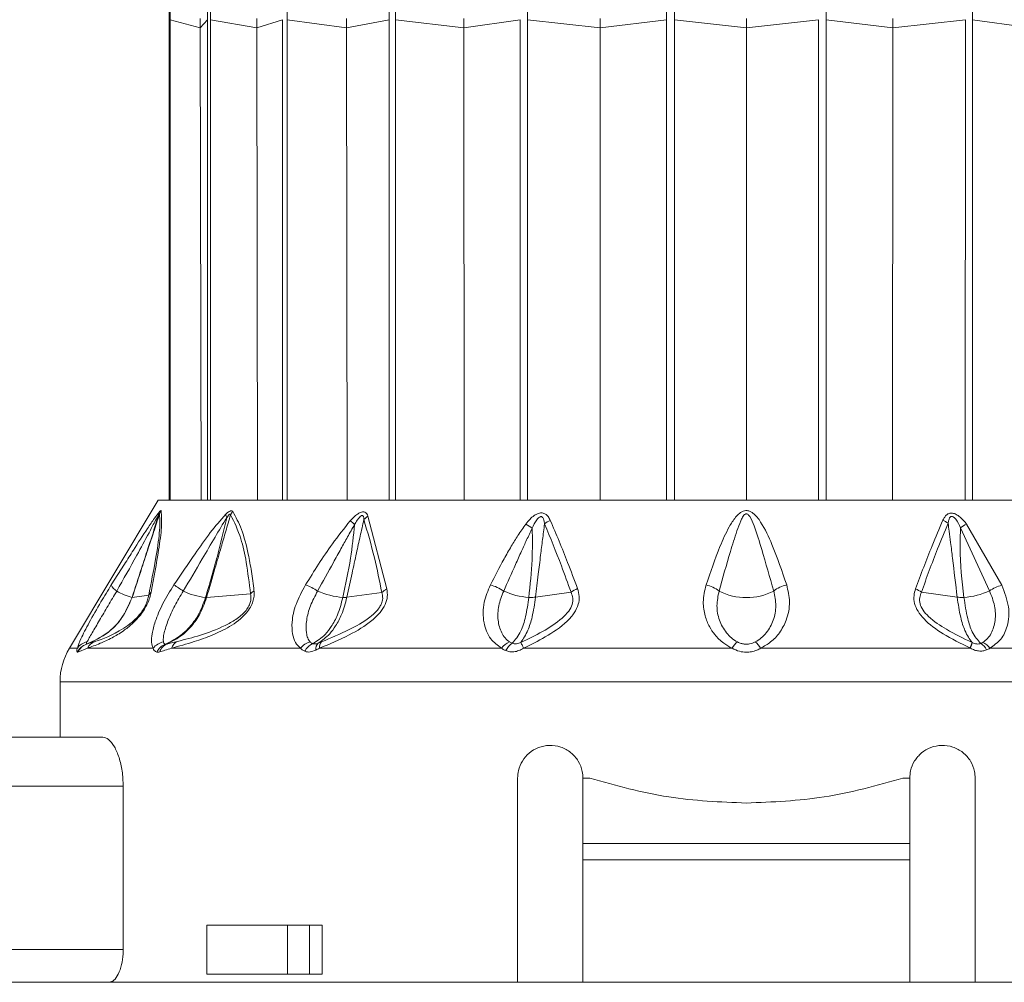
# Model space of a CAD drawing. Header units: millimetres. Extents: x -453 to 1924, y -67 to 428.
# Tile 73 of 88: x 1349 to 1380, y 158 to 188. Entities that reach past the tile are written whole.
import ezdxf

# ---------------------------------------------------------------- set-up
doc = ezdxf.new("R2010")
doc.units = ezdxf.units.MM

# ---------------------------------------------------------------- blocks, each defined once
blk = doc.blocks.new('Drawing View6')
at = {"color": 7, "linetype": 'Continuous', "lineweight": 18}
for p, q in [((-390.205, -25.142), (-390.205, -39.85)), ((-389.252, -25.387), (-390.174, -25.142)), ((-390.174, -39.85), (-390.174, -25.142)), ((-389.253, -25.101), (-389.252, -25.387)), ((-389.252, -25.387), (-389.033, -25.142)), ((-389.033, -25.142), (-389.034, -39.85)), ((-387.524, -25.387), (-388.941, -25.142)), ((-388.94, -39.85), (-388.941, -25.142)), ((-387.525, -25.101), (-387.524, -25.387)), ((-387.524, -25.387), (-386.737, -25.142)), ((-386.737, -25.142), (-386.738, -39.85)), ((-384.775, -25.387), (-386.591, -25.142)), ((-386.59, -39.85), (-386.591, -25.142)), ((-384.775, -25.101), (-384.775, -25.387)), ((-384.775, -25.387), (-383.473, -25.142)), ((-383.473, -25.142), (-383.475, -39.85)), ((-381.192, -25.387), (-383.283, -25.142)), ((-383.281, -39.85), (-383.283, -25.142)), ((-381.192, -25.101), (-381.192, -25.387)), ((-381.192, -25.387), (-379.465, -25.142)), ((-379.465, -25.142), (-379.467, -39.85)), ((-377.02, -25.387), (-379.243, -25.142)), ((-379.242, -39.85), (-379.243, -25.142)), ((-377.02, -25.101), (-377.02, -25.387)), ((-377.02, -25.387), (-374.985, -25.142)), ((-374.985, -25.142), (-374.987, -39.85)), ((-372.543, -25.387), (-374.747, -25.142)), ((-374.745, -39.85), (-374.747, -25.142)), ((-372.543, -25.101), (-372.543, -25.387)), ((-372.543, -25.387), (-370.338, -25.142)), ((-370.338, -25.142), (-370.34, -39.85)), ((-370.099, -39.85), (-370.101, -25.142)), ((-368.065, -25.387), (-370.101, -25.142)), ((-368.065, -25.101), (-368.065, -25.387)), ((-368.065, -25.387), (-365.842, -25.142)), ((-365.842, -25.142), (-365.844, -39.85)), ((-365.619, -39.85), (-365.62, -25.142)), ((-363.893, -25.387), (-365.62, -25.142)), ((-389.252, -25.387), (-389.225, -39.85)), ((-387.524, -25.387), (-387.499, -39.85)), ((-384.775, -25.387), (-384.755, -39.85)), ((-381.192, -25.387), (-381.178, -39.85)), ((-377.02, -25.387), (-377.013, -39.85)), ((-372.543, -25.387), (-372.543, -39.85)), ((-368.065, -25.387), (-368.073, -39.85)), ((-390.543, -39.85), (-393.258, -44.375)), ((-390.543, -39.85), (-354.543, -39.85)), ((-372.543, -39.85), (-374.745, -39.85)), ((-370.34, -39.85), (-372.543, -39.85)), ((-384.123, -40.336), (-383.542, -42.563)), ((-365.806, -40.578), (-364.729, -42.448)), ((-365.989, -40.689), (-365.102, -42.619)), ((-391.975, -42.439), (-391.573, -41.806)), ((-391.336, -42.824), (-390.83, -42.757)), ((-389.058, -42.823), (-387.715, -42.716)), ((-384.766, -42.818), (-383.696, -42.668)), ((-378.992, -42.814), (-377.908, -42.662)), ((-366.093, -42.814), (-367.187, -42.661)), ((-393.258, -44.375), (-393.014, -44.375)), ((-392.708, -44.375), (-393.002, -44.497)), ((-392.708, -44.375), (-390.697, -44.375)), ((-390.135, -44.375), (-386.189, -44.375)), ((-385.601, -44.375), (-380.036, -44.375)), ((-372.106, -44.375), (-365.689, -44.375)), ((-365.091, -44.375), (-359.484, -44.375)), ((-393.543, -45.404), (-393.543, -47.1)), ((-351.543, -45.404), (-393.543, -45.404)), ((-392.233, -47.1), (-395.743, -47.1)), ((-379.543, -54.6), (-379.543, -48.35)), ((-377.543, -50.35), (-377.543, -48.35)), ((-377.543, -48.35), (-377.334, -48.35)), ((-367.751, -48.35), (-367.543, -48.35)), ((-367.543, -48.35), (-367.543, -50.35)), ((-365.543, -48.35), (-365.543, -54.6)), ((-391.61, -48.6), (-395.743, -48.6)), ((-391.61, -48.6), (-391.61, -53.6)), ((-367.543, -50.35), (-377.543, -50.35)), ((-377.543, -50.85), (-377.543, -50.35)), ((-367.543, -50.85), (-367.543, -50.35)), ((-367.543, -50.85), (-377.543, -50.85)), ((-377.543, -50.85), (-377.543, -54.6)), ((-367.543, -54.6), (-367.543, -50.85)), ((-389.054, -52.85), (-389.054, -54.35)), ((-386.584, -52.85), (-389.054, -52.85)), ((-386.584, -54.35), (-386.584, -52.85)), ((-386.584, -52.85), (-385.912, -52.85)), ((-385.912, -54.35), (-385.912, -52.85)), ((-385.518, -52.85), (-385.912, -52.85)), ((-385.518, -52.85), (-385.518, -54.35)), ((-395.743, -53.6), (-391.61, -53.6)), ((-386.584, -54.35), (-389.054, -54.35)), ((-385.912, -54.35), (-386.584, -54.35)), ((-385.518, -54.35), (-385.912, -54.35)), ((-395.743, -54.6), (-392.04, -54.6)), ((-392.04, -54.6), (-379.543, -54.6)), ((-377.543, -54.6), (-379.543, -54.6)), ((-377.543, -54.6), (-367.543, -54.6)), ((-365.543, -54.6), (-367.543, -54.6)), ((-365.543, -54.6), (-353.045, -54.6))]:
    blk.add_line(p, q, dxfattribs=at)
at = {"color": 7, "linetype": 'Continuous', "lineweight": 18, "flags": 128}
blk.add_lwpolyline([(-379.358, -44.375), (-378.585, -44.375), (-377.802, -44.375), (-377.011, -44.375), (-376.214, -44.375), (-375.411, -44.375), (-374.603, -44.375), (-373.792, -44.375), (-372.979, -44.375)], dxfattribs=at)
at = {"color": 7, "linetype": 'Continuous', "lineweight": 18}
for centre, radius, start, end in [((-390.213, -40.342), 0.324, 155.8429, 174.655), ((-390.038, -40.435), 0.49, 147.2626, 160.2891), ((-388.092, -40.227), 0.386, 187.5089, 203.9881), ((-387.853, -40.525), 0.526, 140.7173, 153.7493), ((-383.817, -40.817), 0.57, 122.4971, 138.7551), ((-395.558, -53.174), 16.732, 48.7638, 49.3774), ((-379.999, -41.957), 1.547, 54.1818, 62.9072), ((-378.212, -41.181), 0.791, 114.7837, 129.6376), ((-366.826, -41.102), 0.712, 50.314, 65.1501), ((-365.183, -41.812), 1.383, 116.761, 125.6661), ((-391.598, -42.27), 0.414, 204.0865, 239.4434), ((-405.111, -65.668), 27.68, 56.3517, 57.0582), ((-386.673, -44.16), 1.837, 56.6046, 69.537), ((-380.702, -43.687), 1.29, 55.3117, 75.3484), ((-373.955, -43.335), 0.913, 50.851, 78.7073), ((-371.13, -43.335), 0.913, 101.2927, 129.149), ((-364.44, -43.567), 1.156, 104.4895, 124.9247), ((-390.834, -40.98), 1.913, 239.4043, 254.6198), ((-390.554, -42.885), 0.304, 131.4359, 155.0717), ((-388.858, -40.738), 2.099, 244.1185, 263.6115), ((-387.359, -42.986), 0.446, 123.9682, 142.8148), ((-384.695, -40.429), 2.401, 246.2439, 265.3332), ((-383.3, -43.082), 0.573, 115.027, 133.6959), ((-379.059, -40.639), 2.185, 245.4117, 266.2911), ((-377.422, -43.316), 0.815, 110.5166, 126.6125), ((-372.543, -41.009), 1.82, 242.6733, 297.3267), ((-367.625, -43.249), 0.733, 53.3703, 69.4581), ((-366.025, -40.646), 2.178, 273.6863, 295.0719), ((-391.34, -42.789), 0.0356, 267.4158, 276.3201), ((-392.571, -44.725), 0.5, 109.1019, 153.0969), ((-392.63, -44.646), 0.47, 100.9672, 144.8077), ((-392.567, -44.706), 0.482, 109.3625, 154.2596), ((-392.301, -44.597), 0.464, 111.8132, 151.3198), ((-390.268, -44.728), 0.556, 101.6448, 140.4638), ((-390.141, -44.705), 0.489, 111.492, 154.5199), ((-390.115, -44.612), 0.399, 113.9413, 162.016), ((-389.784, -44.502), 0.374, 116.4592, 160.1268), ((-385.746, -44.741), 0.575, 104.4162, 140.4213), ((-385.602, -44.698), 0.506, 114.2513, 153.2837), ((-385.471, -44.399), 0.248, 134.0214, 187.8098), ((-385.369, -44.341), 0.235, 136.7077, 188.1385), ((-379.595, -44.691), 0.543, 110.8768, 144.3208), ((-379.43, -44.667), 0.521, 122.0688, 155.3334), ((-372.467, -44.651), 0.582, 126.5982, 151.6208), ((-372.618, -44.651), 0.582, 28.3791, 53.4018), ((-367.096, -43.708), 1.539, 334.6618, 341.3124), ((-366.738, -43.907), 1.149, 335.9647, 344.8865), ((-365.609, -44.625), 0.461, 25.3523, 58.9903), ((-365.487, -44.642), 0.478, 33.9668, 67.8038), ((-391.543, -45.404), 2, 149.0362, 180)]:
    blk.add_arc(centre, radius, start, end, dxfattribs=at)
for points, knots in [([(-390.207, -24.851), (-390.207, -24.905), (-390.205, -25.002), (-390.205, -25.099), (-390.205, -25.142)], [0, 0, 0, 0, 0.560037, 1, 1, 1, 1]), ([(-390.174, -25.142), (-390.174, -25.087), (-390.174, -24.99), (-390.175, -24.893), (-390.176, -24.851)], [0, 0, 0, 0, 0.559963, 1, 1, 1, 1]), ([(-389.035, -24.851), (-389.034, -24.905), (-389.033, -25.002), (-389.033, -25.099), (-389.033, -25.142)], [0, 0, 0, 0, 0.560037, 1, 1, 1, 1]), ([(-388.941, -25.142), (-388.941, -25.087), (-388.941, -24.99), (-388.942, -24.893), (-388.943, -24.851)], [0, 0, 0, 0, 0.559963, 1, 1, 1, 1]), ([(-386.591, -25.142), (-386.591, -25.087), (-386.591, -24.99), (-386.592, -24.893), (-386.592, -24.851)], [0, 0, 0, 0, 0.559963, 1, 1, 1, 1]), ([(-383.475, -24.851), (-383.474, -24.905), (-383.473, -25.002), (-383.473, -25.099), (-383.473, -25.142)], [0, 0, 0, 0, 0.560037, 1, 1, 1, 1]), ([(-383.283, -25.142), (-383.283, -25.087), (-383.283, -24.99), (-383.284, -24.893), (-383.284, -24.851)], [0, 0, 0, 0, 0.559963, 1, 1, 1, 1]), ([(-379.243, -25.142), (-379.243, -25.087), (-379.243, -24.99), (-379.244, -24.893), (-379.244, -24.851)], [0, 0, 0, 0, 0.559963, 1, 1, 1, 1]), ([(-374.985, -24.851), (-374.985, -24.905), (-374.985, -25.002), (-374.985, -25.099), (-374.985, -25.142)], [0, 0, 0, 0, 0.560037, 1, 1, 1, 1]), ([(-374.747, -25.142), (-374.747, -25.087), (-374.747, -24.99), (-374.747, -24.893), (-374.747, -24.851)], [0, 0, 0, 0, 0.559963, 1, 1, 1, 1]), ([(-370.101, -25.142), (-370.1, -25.087), (-370.1, -24.99), (-370.1, -24.893), (-370.1, -24.851)], [0, 0, 0, 0, 0.559963, 1, 1, 1, 1]), ([(-365.62, -25.142), (-365.62, -25.087), (-365.62, -24.99), (-365.62, -24.893), (-365.619, -24.851)], [0, 0, 0, 0, 0.559963, 1, 1, 1, 1]), ([(-391.808, -42.627), (-391.602, -42.262), (-391.267, -41.667), (-390.884, -40.963), (-390.666, -40.548), (-390.572, -40.378), (-390.535, -40.312)], [0, 0, 0, 0, 0.4707383, 0.7668788, 0.9086034, 1, 1, 1, 1]), ([(-391.573, -41.806), (-391.482, -41.662), (-391.247, -41.29), (-390.94, -40.821), (-390.669, -40.416), (-390.556, -40.271), (-390.508, -40.21)], [0, 0, 0, 0, 0.253563, 0.655047, 0.855267, 1, 1, 1, 1]), ([(-390.535, -40.312), (-390.585, -40.481), (-390.686, -40.82), (-390.865, -41.362), (-391.082, -42.03), (-391.245, -42.529), (-391.341, -42.824)], [0, 0, 0, 0, 0.201655, 0.404918, 0.64705, 1, 1, 1, 1]), ([(-390.499, -40.27), (-390.559, -40.453), (-390.671, -40.792), (-390.85, -41.339), (-391.068, -42.007), (-391.236, -42.519), (-391.336, -42.824)], [0, 0, 0, 0, 0.215335, 0.398234, 0.642077, 1, 1, 1, 1]), ([(-390.499, -40.27), (-390.491, -40.44), (-390.477, -40.762), (-390.617, -41.675), (-390.755, -42.379), (-390.83, -42.757)], [0, 0, 0, 0, 0.342559, 0.646235, 1, 1, 1, 1]), ([(-390.45, -40.17), (-390.439, -40.318), (-390.418, -40.599), (-390.533, -41.473), (-390.672, -42.215), (-390.755, -42.657)], [0, 0, 0, 0, 0.308412, 0.587789, 1, 1, 1, 1]), ([(-390.535, -40.312), (-390.53, -40.303), (-390.52, -40.286), (-390.509, -40.271), (-390.503, -40.264), (-390.499, -40.264), (-390.499, -40.268), (-390.499, -40.27)], [0, 0, 0, 0, 0.312066, 0.577689, 0.709478, 0.846396, 1, 1, 1, 1]), ([(-390.508, -40.21), (-390.493, -40.193), (-390.471, -40.17), (-390.454, -40.163), (-390.452, -40.168), (-390.45, -40.17)], [0, 0, 0, 0, 0.527893, 0.749645, 1, 1, 1, 1]), ([(-390.06, -42.439), (-389.844, -42.121), (-389.48, -41.583), (-388.963, -40.84), (-388.634, -40.461), (-388.475, -40.278)], [0, 0, 0, 0, 0.427707, 0.722359, 1, 1, 1, 1]), ([(-388.325, -40.292), (-388.375, -40.461), (-388.471, -40.789), (-388.63, -41.338), (-388.825, -42.014), (-388.974, -42.529), (-389.058, -42.823)], [0, 0, 0, 0, 0.199401, 0.389589, 0.65075, 1, 1, 1, 1]), ([(-388.475, -40.278), (-388.449, -40.254), (-388.403, -40.212), (-388.346, -40.179), (-388.308, -40.168), (-388.28, -40.171), (-388.267, -40.184), (-388.26, -40.192)], [0, 0, 0, 0, 0.303841, 0.543349, 0.671179, 0.821746, 1, 1, 1, 1]), ([(-388.445, -40.384), (-388.43, -40.363), (-388.406, -40.327), (-388.375, -40.29), (-388.355, -40.274), (-388.343, -40.27), (-388.334, -40.272), (-388.328, -40.279), (-388.326, -40.288), (-388.325, -40.292)], [0, 0, 0, 0, 0.336697, 0.565233, 0.658713, 0.752306, 0.821694, 0.902667, 1, 1, 1, 1]), ([(-388.325, -40.292), (-388.212, -40.523), (-388.01, -40.935), (-387.827, -41.787), (-387.755, -42.388), (-387.715, -42.716)], [0, 0, 0, 0, 0.364986, 0.653176, 1, 1, 1, 1]), ([(-388.26, -40.192), (-388.166, -40.365), (-387.967, -40.729), (-387.801, -41.389), (-387.682, -42.03), (-387.634, -42.416), (-387.609, -42.615)], [0, 0, 0, 0, 0.283427, 0.598157, 0.79281, 1, 1, 1, 1]), ([(-384.665, -40.475), (-384.627, -40.434), (-384.558, -40.361), (-384.454, -40.276), (-384.365, -40.224), (-384.284, -40.2), (-384.21, -40.21), (-384.154, -40.26), (-384.133, -40.31), (-384.123, -40.336)], [0, 0, 0, 0, 0.202674, 0.363901, 0.493169, 0.594446, 0.716905, 0.852714, 1, 1, 1, 1]), ([(-384.529, -40.592), (-384.504, -40.547), (-384.46, -40.47), (-384.393, -40.378), (-384.341, -40.326), (-384.306, -40.312), (-384.287, -40.313), (-384.272, -40.322), (-384.259, -40.343), (-384.248, -40.383), (-384.246, -40.418), (-384.245, -40.441)], [0, 0, 0, 0, 0.274116, 0.463193, 0.592982, 0.653123, 0.685145, 0.720858, 0.783468, 0.856593, 1, 1, 1, 1]), ([(-379.295, -40.58), (-379.253, -40.527), (-379.177, -40.433), (-379.045, -40.318), (-378.915, -40.245), (-378.786, -40.228), (-378.681, -40.268), (-378.599, -40.351), (-378.563, -40.423), (-378.544, -40.463)], [0, 0, 0, 0, 0.1952, 0.351587, 0.494569, 0.605688, 0.718068, 0.846595, 1, 1, 1, 1]), ([(-379.094, -40.703), (-379.054, -40.614), (-379.003, -40.502), (-378.909, -40.389), (-378.861, -40.354), (-378.826, -40.348), (-378.805, -40.352), (-378.787, -40.363), (-378.759, -40.394), (-378.733, -40.466), (-378.723, -40.533), (-378.717, -40.572)], [0, 0, 0, 0, 0.388853, 0.491139, 0.578102, 0.60706, 0.635628, 0.665912, 0.700316, 0.824763, 1, 1, 1, 1]), ([(-371.309, -42.439), (-371.451, -42.023), (-371.675, -41.368), (-372.014, -40.631), (-372.261, -40.289), (-372.421, -40.186), (-372.512, -40.159), (-372.635, -40.167), (-372.762, -40.244), (-372.919, -40.413), (-373.129, -40.752), (-373.436, -41.443), (-373.642, -42.046), (-373.776, -42.439)], [0, 0, 0, 0, 0.25126, 0.396042, 0.462455, 0.47993, 0.495701, 0.509284, 0.540179, 0.56984, 0.63555, 0.761953, 1, 1, 1, 1]), ([(-371.707, -42.627), (-371.826, -42.202), (-372.011, -41.538), (-372.252, -40.775), (-372.387, -40.418), (-372.469, -40.303), (-372.499, -40.276), (-372.523, -40.265), (-372.545, -40.261), (-372.583, -40.27), (-372.623, -40.31), (-372.67, -40.382), (-372.747, -40.542), (-372.873, -40.893), (-373.093, -41.613), (-373.265, -42.224), (-373.378, -42.627)], [0, 0, 0, 0, 0.2643505, 0.412633, 0.4746961, 0.4850701, 0.4933102, 0.4966759, 0.4996534, 0.5050934, 0.5165262, 0.5306861, 0.5543543, 0.6190612, 0.7494353, 1, 1, 1, 1]), ([(-366.527, -40.456), (-366.511, -40.423), (-366.481, -40.364), (-366.419, -40.291), (-366.339, -40.244), (-366.232, -40.236), (-366.112, -40.28), (-365.957, -40.391), (-365.867, -40.503), (-365.806, -40.578)], [0, 0, 0, 0, 0.130793, 0.239578, 0.342332, 0.447729, 0.567765, 0.709784, 1, 1, 1, 1]), ([(-366.371, -40.554), (-366.366, -40.521), (-366.356, -40.465), (-366.334, -40.402), (-366.311, -40.367), (-366.29, -40.349), (-366.263, -40.341), (-366.232, -40.347), (-366.185, -40.373), (-366.085, -40.482), (-366.031, -40.599), (-365.989, -40.689)], [0, 0, 0, 0, 0.1486655, 0.2587069, 0.3033944, 0.343965, 0.3814215, 0.4237767, 0.4707121, 0.5930499, 1, 1, 1, 1]), ([(-389.774, -42.627), (-389.58, -42.3), (-389.252, -41.751), (-388.818, -40.997), (-388.564, -40.58), (-388.445, -40.384)], [0, 0, 0, 0, 0.437384, 0.734604, 1, 1, 1, 1]), ([(-388.445, -40.384), (-388.521, -40.714), (-388.709, -41.528), (-388.949, -42.341), (-389.092, -42.824)], [0, 0, 0, 0, 0.4048735, 1, 1, 1, 1]), ([(-386.031, -42.439), (-385.768, -42.015), (-385.349, -41.341), (-384.85, -40.709), (-384.665, -40.475)], [0, 0, 0, 0, 0.629625, 1, 1, 1, 1]), ([(-385.662, -42.627), (-385.502, -42.336), (-385.264, -41.905), (-384.959, -41.353), (-384.745, -40.964), (-384.603, -40.718), (-384.529, -40.592)], [0, 0, 0, 0, 0.4296326, 0.6364131, 0.8132291, 1, 1, 1, 1]), ([(-384.529, -40.592), (-384.566, -40.936), (-384.646, -41.681), (-384.805, -42.422), (-384.89, -42.822)], [0, 0, 0, 0, 0.460533, 1, 1, 1, 1]), ([(-384.245, -40.441), (-384.284, -40.611), (-384.362, -40.951), (-384.481, -41.498), (-384.616, -42.121), (-384.713, -42.573), (-384.766, -42.818)], [0, 0, 0, 0, 0.213459, 0.429379, 0.690191, 1, 1, 1, 1]), ([(-384.245, -40.441), (-384.133, -40.827), (-383.925, -41.543), (-383.768, -42.313), (-383.696, -42.668)], [0, 0, 0, 0, 0.53826, 1, 1, 1, 1]), ([(-380.376, -42.439), (-380.239, -42.173), (-380.033, -41.776), (-379.748, -41.272), (-379.534, -40.915), (-379.376, -40.694), (-379.295, -40.58)], [0, 0, 0, 0, 0.420929, 0.628617, 0.808166, 1, 1, 1, 1]), ([(-378.717, -40.572), (-378.739, -40.733), (-378.782, -41.052), (-378.844, -41.566), (-378.915, -42.153), (-378.965, -42.581), (-378.992, -42.814)], [0, 0, 0, 0, 0.21465, 0.427263, 0.688154, 1, 1, 1, 1]), ([(-378.717, -40.572), (-378.542, -40.997), (-378.259, -41.684), (-378.005, -42.393), (-377.908, -42.662)], [0, 0, 0, 0, 0.619883, 1, 1, 1, 1]), ([(-378.544, -40.463), (-378.362, -40.888), (-378.07, -41.574), (-377.808, -42.284), (-377.708, -42.553)], [0, 0, 0, 0, 0.620107, 1, 1, 1, 1]), ([(-367.368, -42.562), (-367.202, -42.118), (-366.936, -41.404), (-366.639, -40.716), (-366.527, -40.456)], [0, 0, 0, 0, 0.622343, 1, 1, 1, 1]), ([(-367.187, -42.661), (-367.027, -42.217), (-366.769, -41.503), (-366.48, -40.814), (-366.371, -40.554)], [0, 0, 0, 0, 0.622558, 1, 1, 1, 1]), ([(-366.093, -42.814), (-366.14, -42.417), (-366.205, -41.859), (-366.287, -41.186), (-366.332, -40.83), (-366.36, -40.635), (-366.371, -40.554)], [0, 0, 0, 0, 0.5265308, 0.7416797, 0.8929338, 1, 1, 1, 1]), ([(-379.968, -42.627), (-379.848, -42.354), (-379.668, -41.949), (-379.433, -41.427), (-379.266, -41.057), (-379.152, -40.823), (-379.094, -40.703)], [0, 0, 0, 0, 0.425602, 0.634107, 0.812726, 1, 1, 1, 1]), ([(-379.094, -40.703), (-379.091, -41.026), (-379.083, -41.735), (-379.159, -42.438), (-379.2, -42.82)], [0, 0, 0, 0, 0.455709, 1, 1, 1, 1]), ([(-365.885, -42.82), (-365.943, -42.314), (-366.025, -41.607), (-365.997, -40.892), (-365.989, -40.689)], [0, 0, 0, 0, 0.715322, 1, 1, 1, 1]), ([(-393.014, -44.375), (-392.983, -44.285), (-392.913, -44.085), (-392.65, -43.579), (-392.321, -42.999), (-392.082, -42.613), (-391.975, -42.439)], [0, 0, 0, 0, 0.2100777, 0.4720648, 0.7629125, 1, 1, 1, 1]), ([(-390.697, -44.375), (-390.716, -44.32), (-390.758, -44.202), (-390.733, -43.921), (-390.628, -43.525), (-390.411, -43.007), (-390.178, -42.63), (-390.06, -42.439)], [0, 0, 0, 0, 0.137707, 0.297654, 0.485766, 0.740451, 1, 1, 1, 1]), ([(-386.189, -44.375), (-386.243, -44.321), (-386.358, -44.204), (-386.443, -43.928), (-386.457, -43.539), (-386.347, -43.02), (-386.139, -42.638), (-386.031, -42.439)], [0, 0, 0, 0, 0.136663, 0.294577, 0.479617, 0.72985, 1, 1, 1, 1]), ([(-380.036, -44.375), (-380.155, -44.286), (-380.423, -44.087), (-380.606, -43.583), (-380.611, -43.003), (-380.449, -42.614), (-380.376, -42.439)], [0, 0, 0, 0, 0.209172, 0.469256, 0.760695, 1, 1, 1, 1]), ([(-373.776, -42.439), (-373.816, -42.613), (-373.89, -42.93), (-373.823, -43.366), (-373.691, -43.701), (-373.502, -43.984), (-373.274, -44.217), (-373.068, -44.327), (-372.979, -44.375)], [0, 0, 0, 0, 0.237372, 0.431825, 0.589432, 0.718601, 0.877817, 1, 1, 1, 1]), ([(-372.106, -44.375), (-372, -44.316), (-371.774, -44.191), (-371.505, -43.893), (-371.285, -43.482), (-371.186, -42.972), (-371.269, -42.611), (-371.309, -42.439)], [0, 0, 0, 0, 0.147122, 0.312406, 0.50794, 0.764712, 1, 1, 1, 1]), ([(-364.729, -42.448), (-364.643, -42.669), (-364.476, -43.095), (-364.528, -43.669), (-364.723, -44.118), (-364.971, -44.291), (-365.091, -44.375)], [0, 0, 0, 0, 0.299106, 0.577097, 0.795469, 1, 1, 1, 1]), ([(-392.719, -44.184), (-392.698, -44.146), (-392.654, -44.067), (-392.527, -43.849), (-392.337, -43.521), (-392.076, -43.077), (-391.897, -42.777), (-391.808, -42.627)], [0, 0, 0, 0, 0.117161, 0.239899, 0.491313, 0.74564, 1, 1, 1, 1]), ([(-390.755, -42.657), (-390.768, -42.714), (-390.793, -42.821), (-390.863, -43.004), (-390.961, -43.189), (-391.123, -43.421), (-391.353, -43.657), (-391.652, -43.886), (-391.988, -44.081), (-392.371, -44.254), (-392.586, -44.331), (-392.708, -44.375)], [0, 0, 0, 0, 0.053488, 0.101165, 0.145724, 0.192526, 0.283011, 0.383772, 0.541991, 0.738283, 1, 1, 1, 1]), ([(-390.83, -42.757), (-390.839, -42.802), (-390.856, -42.886), (-390.911, -43.033), (-390.99, -43.184), (-391.095, -43.333), (-391.216, -43.468), (-391.392, -43.628), (-391.928, -43.996), (-392.226, -44.089), (-392.474, -44.166)], [0, 0, 0, 0, 0.051327, 0.09442, 0.134349, 0.174419, 0.220939, 0.27713, 0.398157, 1, 1, 1, 1]), ([(-390.38, -44.184), (-390.383, -44.146), (-390.389, -44.067), (-390.348, -43.849), (-390.243, -43.521), (-390.043, -43.077), (-389.864, -42.777), (-389.774, -42.627)], [0, 0, 0, 0, 0.117122, 0.23984, 0.491204, 0.745529, 1, 1, 1, 1]), ([(-387.609, -42.615), (-387.606, -42.669), (-387.599, -42.771), (-387.634, -42.945), (-387.711, -43.124), (-387.93, -43.434), (-388.37, -43.745), (-388.908, -43.993), (-389.514, -44.207), (-389.907, -44.313), (-390.135, -44.375)], [0, 0, 0, 0, 0.054232, 0.103303, 0.150337, 0.200897, 0.369635, 0.542742, 0.734318, 1, 1, 1, 1]), ([(-387.715, -42.716), (-387.709, -42.758), (-387.697, -42.836), (-387.717, -42.974), (-387.777, -43.119), (-387.881, -43.26), (-388.015, -43.388), (-388.223, -43.54), (-388.934, -43.917), (-389.488, -44.053), (-389.95, -44.167)], [0, 0, 0, 0, 0.051613, 0.09536, 0.137319, 0.180165, 0.228028, 0.285272, 0.402314, 1, 1, 1, 1]), ([(-385.889, -44.184), (-385.916, -44.146), (-385.972, -44.067), (-386.021, -43.849), (-386.014, -43.521), (-385.899, -43.077), (-385.741, -42.777), (-385.662, -42.627)], [0, 0, 0, 0, 0.117118, 0.239833, 0.491188, 0.745502, 1, 1, 1, 1]), ([(-383.542, -42.563), (-383.532, -42.64), (-383.513, -42.788), (-383.585, -43.044), (-383.751, -43.301), (-384.116, -43.646), (-384.761, -44.022), (-385.299, -44.248), (-385.601, -44.375)], [0, 0, 0, 0, 0.0941997, 0.1824988, 0.2787751, 0.3896574, 0.6579794, 1, 1, 1, 1]), ([(-383.696, -42.668), (-383.682, -42.727), (-383.662, -42.812), (-383.683, -42.941), (-383.717, -43.037), (-383.773, -43.136), (-383.884, -43.277), (-384.185, -43.538), (-384.767, -43.858), (-385.259, -44.063), (-385.54, -44.18)], [0, 0, 0, 0, 0.088148, 0.127362, 0.165638, 0.20809, 0.253003, 0.357761, 0.633199, 1, 1, 1, 1]), ([(-379.789, -44.184), (-379.837, -44.146), (-379.935, -44.067), (-380.069, -43.849), (-380.16, -43.521), (-380.144, -43.077), (-380.027, -42.777), (-379.968, -42.627)], [0, 0, 0, 0, 0.117159, 0.239896, 0.491308, 0.745636, 1, 1, 1, 1]), ([(-377.908, -42.662), (-377.884, -42.723), (-377.839, -42.838), (-377.861, -43.045), (-377.977, -43.259), (-378.451, -43.731), (-378.993, -43.985), (-379.442, -44.196)], [0, 0, 0, 0, 0.097572, 0.186101, 0.286324, 0.407959, 1, 1, 1, 1]), ([(-377.708, -42.553), (-377.686, -42.631), (-377.642, -42.785), (-377.675, -43.043), (-377.803, -43.307), (-378.126, -43.671), (-378.668, -44.032), (-379.138, -44.265), (-379.358, -44.375)], [0, 0, 0, 0, 0.103652, 0.20385, 0.314185, 0.440661, 0.737374, 1, 1, 1, 1]), ([(-373.378, -42.627), (-373.409, -42.777), (-373.472, -43.077), (-373.387, -43.521), (-373.208, -43.849), (-373.006, -44.067), (-372.877, -44.146), (-372.814, -44.184)], [0, 0, 0, 0, 0.254556, 0.508885, 0.760231, 0.882933, 1, 1, 1, 1]), ([(-372.271, -44.184), (-372.208, -44.146), (-372.079, -44.067), (-371.877, -43.849), (-371.698, -43.521), (-371.613, -43.077), (-371.676, -42.777), (-371.707, -42.627)], [0, 0, 0, 0, 0.11715, 0.23987, 0.49125, 0.745581, 1, 1, 1, 1]), ([(-365.705, -44.367), (-365.983, -44.23), (-366.483, -43.983), (-367.026, -43.593), (-367.299, -43.258), (-367.408, -43.01), (-367.428, -42.771), (-367.387, -42.629), (-367.368, -42.562)], [0, 0, 0, 0, 0.331074, 0.596688, 0.707802, 0.810057, 0.910795, 1, 1, 1, 1]), ([(-365.638, -44.202), (-365.902, -44.074), (-366.368, -43.848), (-366.882, -43.507), (-367.141, -43.221), (-367.239, -43.019), (-367.251, -42.825), (-367.209, -42.715), (-367.187, -42.661)], [0, 0, 0, 0, 0.354402, 0.625668, 0.731992, 0.825042, 0.913282, 1, 1, 1, 1]), ([(-365.102, -42.619), (-365.043, -42.773), (-364.924, -43.079), (-364.911, -43.531), (-365.01, -43.864), (-365.152, -44.084), (-365.256, -44.161), (-365.307, -44.199)], [0, 0, 0, 0, 0.254398, 0.508629, 0.760015, 0.882824, 1, 1, 1, 1]), ([(-391.341, -42.824), (-391.442, -43.054), (-391.623, -43.467), (-392.117, -43.968), (-392.516, -44.151), (-392.735, -44.252)], [0, 0, 0, 0, 0.361519, 0.649049, 1, 1, 1, 1]), ([(-391.336, -42.824), (-391.433, -43.048), (-391.609, -43.452), (-392.096, -43.958), (-392.5, -44.146), (-392.727, -44.251)], [0, 0, 0, 0, 0.351286, 0.635427, 1, 1, 1, 1]), ([(-389.092, -42.824), (-389.16, -43.013), (-389.281, -43.348), (-389.559, -43.719), (-389.885, -44.036), (-390.153, -44.168), (-390.32, -44.25)], [0, 0, 0, 0, 0.294643, 0.521096, 0.701932, 1, 1, 1, 1]), ([(-389.058, -42.823), (-389.127, -43.012), (-389.248, -43.346), (-389.525, -43.717), (-389.848, -44.033), (-390.112, -44.165), (-390.277, -44.247)], [0, 0, 0, 0, 0.294538, 0.521008, 0.701872, 1, 1, 1, 1]), ([(-389.092, -42.824), (-389.085, -42.824), (-389.073, -42.824), (-389.063, -42.824), (-389.058, -42.823)], [0, 0, 0, 0, 0.559976, 1, 1, 1, 1]), ([(-384.89, -42.822), (-384.939, -43.005), (-385.025, -43.331), (-385.225, -43.698), (-385.467, -44.02), (-385.677, -44.153), (-385.81, -44.237)], [0, 0, 0, 0, 0.287161, 0.511571, 0.692984, 1, 1, 1, 1]), ([(-384.766, -42.818), (-384.814, -42.998), (-384.9, -43.318), (-385.094, -43.68), (-385.328, -43.999), (-385.522, -44.135), (-385.643, -44.221)], [0, 0, 0, 0, 0.28629, 0.510661, 0.69222, 1, 1, 1, 1]), ([(-384.89, -42.822), (-384.864, -42.823), (-384.818, -42.824), (-384.782, -42.82), (-384.766, -42.818)], [0, 0, 0, 0, 0.559847, 1, 1, 1, 1]), ([(-379.2, -42.82), (-379.229, -43.022), (-379.284, -43.409), (-379.447, -43.922), (-379.613, -44.116), (-379.706, -44.225)], [0, 0, 0, 0, 0.321949, 0.6179, 1, 1, 1, 1]), ([(-378.992, -42.814), (-379.023, -43.022), (-379.08, -43.401), (-379.237, -43.894), (-379.367, -44.086), (-379.442, -44.196)], [0, 0, 0, 0, 0.342164, 0.623264, 1, 1, 1, 1]), ([(-379.2, -42.82), (-379.158, -42.821), (-379.083, -42.823), (-379.02, -42.816), (-378.992, -42.814)], [0, 0, 0, 0, 0.559728, 1, 1, 1, 1]), ([(-365.638, -44.202), (-365.713, -44.094), (-365.844, -43.905), (-366.004, -43.41), (-366.062, -43.025), (-366.093, -42.814)], [0, 0, 0, 0, 0.372806, 0.654894, 1, 1, 1, 1]), ([(-365.885, -42.82), (-365.927, -42.821), (-366.002, -42.823), (-366.066, -42.816), (-366.093, -42.814)], [0, 0, 0, 0, 0.559727, 1, 1, 1, 1]), ([(-365.372, -44.23), (-365.464, -44.126), (-365.625, -43.945), (-365.793, -43.442), (-365.852, -43.045), (-365.885, -42.82)], [0, 0, 0, 0, 0.369902, 0.642337, 1, 1, 1, 1]), ([(-392.735, -44.252), (-392.738, -44.246), (-392.744, -44.235), (-392.727, -44.2), (-392.719, -44.184)], [0, 0, 0, 0, 0.543645, 1, 1, 1, 1]), ([(-392.727, -44.251), (-392.729, -44.252), (-392.732, -44.252), (-392.734, -44.252), (-392.735, -44.252)], [0, 0, 0, 0, 0.560002, 1, 1, 1, 1]), ([(-392.474, -44.166), (-392.524, -44.184), (-392.617, -44.215), (-392.693, -44.24), (-392.727, -44.251)], [0, 0, 0, 0, 0.5430458, 1, 1, 1, 1]), ([(-390.32, -44.25), (-390.337, -44.242), (-390.366, -44.23), (-390.376, -44.198), (-390.38, -44.184)], [0, 0, 0, 0, 0.5711685, 1, 1, 1, 1]), ([(-390.277, -44.247), (-390.286, -44.249), (-390.302, -44.253), (-390.315, -44.251), (-390.32, -44.25)], [0, 0, 0, 0, 0.560007, 1, 1, 1, 1]), ([(-389.95, -44.167), (-390.012, -44.183), (-390.123, -44.211), (-390.229, -44.236), (-390.277, -44.247)], [0, 0, 0, 0, 0.554562, 1, 1, 1, 1]), ([(-385.81, -44.237), (-385.827, -44.229), (-385.858, -44.215), (-385.88, -44.193), (-385.889, -44.184)], [0, 0, 0, 0, 0.574767, 1, 1, 1, 1]), ([(-385.643, -44.221), (-385.678, -44.233), (-385.742, -44.254), (-385.788, -44.243), (-385.81, -44.237)], [0, 0, 0, 0, 0.5416872, 1, 1, 1, 1]), ([(-385.54, -44.18), (-385.559, -44.188), (-385.594, -44.202), (-385.628, -44.215), (-385.643, -44.221)], [0, 0, 0, 0, 0.557314, 1, 1, 1, 1]), ([(-379.706, -44.225), (-379.722, -44.219), (-379.752, -44.207), (-379.777, -44.191), (-379.789, -44.184)], [0, 0, 0, 0, 0.555851, 1, 1, 1, 1]), ([(-379.442, -44.196), (-379.464, -44.206), (-379.508, -44.227), (-379.579, -44.243), (-379.648, -44.244), (-379.687, -44.232), (-379.706, -44.225)], [0, 0, 0, 0, 0.255573, 0.503234, 0.749597, 1, 1, 1, 1]), ([(-379.358, -44.375), (-379.382, -44.327), (-379.424, -44.243), (-379.436, -44.21), (-379.442, -44.196)], [0, 0, 0, 0, 0.559299, 1, 1, 1, 1]), ([(-372.814, -44.184), (-372.779, -44.2), (-372.714, -44.229), (-372.613, -44.251), (-372.524, -44.254), (-372.406, -44.241), (-372.327, -44.208), (-372.271, -44.184)], [0, 0, 0, 0, 0.212437, 0.388959, 0.539022, 0.670349, 1, 1, 1, 1]), ([(-365.629, -44.206), (-365.631, -44.205), (-365.634, -44.204), (-365.637, -44.202), (-365.638, -44.202)], [0, 0, 0, 0, 0.557216, 1, 1, 1, 1]), ([(-365.372, -44.23), (-365.391, -44.236), (-365.429, -44.248), (-365.495, -44.248), (-365.564, -44.235), (-365.607, -44.216), (-365.629, -44.206)], [0, 0, 0, 0, 0.250852, 0.497991, 0.745905, 1, 1, 1, 1]), ([(-365.307, -44.199), (-365.318, -44.206), (-365.339, -44.217), (-365.362, -44.226), (-365.372, -44.23)], [0, 0, 0, 0, 0.562939, 1, 1, 1, 1]), ([(-393.018, -44.498), (-393.026, -44.488), (-393.04, -44.468), (-393.022, -44.404), (-393.014, -44.375)], [0, 0, 0, 0, 0.5520112, 1, 1, 1, 1]), ([(-393.002, -44.497), (-393.005, -44.498), (-393.011, -44.5), (-393.016, -44.499), (-393.018, -44.498)], [0, 0, 0, 0, 0.560051, 1, 1, 1, 1]), ([(-390.583, -44.495), (-390.613, -44.481), (-390.664, -44.458), (-390.687, -44.399), (-390.697, -44.375)], [0, 0, 0, 0, 0.578726, 1, 1, 1, 1]), ([(-390.494, -44.489), (-390.512, -44.493), (-390.544, -44.501), (-390.571, -44.497), (-390.583, -44.495)], [0, 0, 0, 0, 0.560194, 1, 1, 1, 1]), ([(-390.135, -44.375), (-390.203, -44.397), (-390.326, -44.437), (-390.442, -44.473), (-390.494, -44.489)], [0, 0, 0, 0, 0.555292, 1, 1, 1, 1]), ([(-386.054, -44.471), (-386.084, -44.456), (-386.135, -44.431), (-386.173, -44.391), (-386.189, -44.375)], [0, 0, 0, 0, 0.579744, 1, 1, 1, 1]), ([(-385.716, -44.433), (-385.775, -44.456), (-385.865, -44.493), (-385.978, -44.494), (-386.029, -44.479), (-386.054, -44.471)], [0, 0, 0, 0, 0.482193, 0.740263, 1, 1, 1, 1]), ([(-385.601, -44.375), (-385.623, -44.386), (-385.661, -44.405), (-385.699, -44.424), (-385.716, -44.433)], [0, 0, 0, 0, 0.5583762, 1, 1, 1, 1]), ([(-379.903, -44.45), (-379.93, -44.437), (-379.977, -44.416), (-380.018, -44.387), (-380.036, -44.375)], [0, 0, 0, 0, 0.55931, 1, 1, 1, 1]), ([(-379.358, -44.375), (-379.406, -44.401), (-379.502, -44.455), (-379.65, -44.489), (-379.788, -44.488), (-379.864, -44.463), (-379.903, -44.45)], [0, 0, 0, 0, 0.273675, 0.544486, 0.766897, 1, 1, 1, 1]), ([(-372.979, -44.375), (-372.906, -44.411), (-372.774, -44.478), (-372.563, -44.506), (-372.382, -44.489), (-372.231, -44.442), (-372.145, -44.396), (-372.106, -44.375)], [0, 0, 0, 0, 0.269902, 0.490211, 0.672926, 0.851395, 1, 1, 1, 1]), ([(-365.689, -44.375), (-365.692, -44.373), (-365.697, -44.371), (-365.703, -44.368), (-365.705, -44.367)], [0, 0, 0, 0, 0.558902, 1, 1, 1, 1]), ([(-365.193, -44.428), (-365.231, -44.44), (-365.307, -44.465), (-365.435, -44.464), (-365.566, -44.436), (-365.648, -44.395), (-365.689, -44.375)], [0, 0, 0, 0, 0.249494, 0.497197, 0.746131, 1, 1, 1, 1]), ([(-365.091, -44.375), (-365.109, -44.386), (-365.142, -44.405), (-365.177, -44.421), (-365.193, -44.428)], [0, 0, 0, 0, 0.559965, 1, 1, 1, 1]), ([(-391.61, -48.6), (-391.617, -48.442), (-391.63, -48.127), (-391.733, -47.703), (-391.88, -47.362), (-392.057, -47.14), (-392.176, -47.113), (-392.233, -47.1)], [0, 0, 0, 0, 0.192981, 0.385659, 0.586478, 0.804523, 1, 1, 1, 1]), ([(-379.543, -48.35), (-379.537, -48.272), (-379.525, -48.089), (-379.408, -47.817), (-379.196, -47.569), (-378.908, -47.398), (-378.568, -47.33), (-378.217, -47.382), (-377.903, -47.554), (-377.673, -47.819), (-377.558, -48.101), (-377.547, -48.282), (-377.543, -48.35)], [0, 0, 0, 0, 0.072436, 0.171678, 0.273655, 0.380851, 0.493082, 0.607601, 0.720798, 0.830386, 0.936169, 1, 1, 1, 1]), ([(-367.543, -48.35), (-367.538, -48.275), (-367.525, -48.091), (-367.408, -47.815), (-367.191, -47.565), (-366.901, -47.396), (-366.565, -47.33), (-366.22, -47.382), (-365.907, -47.55), (-365.673, -47.817), (-365.557, -48.102), (-365.547, -48.283), (-365.543, -48.35)], [0, 0, 0, 0, 0.070113, 0.172193, 0.275296, 0.380868, 0.489956, 0.602613, 0.717149, 0.830046, 0.937783, 1, 1, 1, 1]), ([(-372.543, -49.114), (-373.342, -49.081), (-374.984, -49.014), (-376.537, -48.575), (-377.334, -48.35)], [0, 0, 0, 0, 0.486988, 1, 1, 1, 1]), ([(-367.751, -48.35), (-368.548, -48.575), (-370.101, -49.014), (-371.743, -49.081), (-372.543, -49.114)], [0, 0, 0, 0, 0.513031, 1, 1, 1, 1]), ([(-392.04, -54.6), (-391.991, -54.587), (-391.893, -54.562), (-391.757, -54.365), (-391.656, -54.08), (-391.614, -53.804), (-391.611, -53.644), (-391.61, -53.6)], [0, 0, 0, 0, 0.237843, 0.475882, 0.706486, 0.917911, 1, 1, 1, 1])]:
    blk.add_open_spline(points, degree=3, knots=knots, dxfattribs=at)

msp = doc.modelspace()

# ---------------------------------------------------------------- block references
at = {"color": 7, "linetype": 'Continuous', "lineweight": 18}
msp.add_blockref('Drawing View6', (1744.186, 212.958), dxfattribs=at)

doc.saveas('drawing.dxf')
